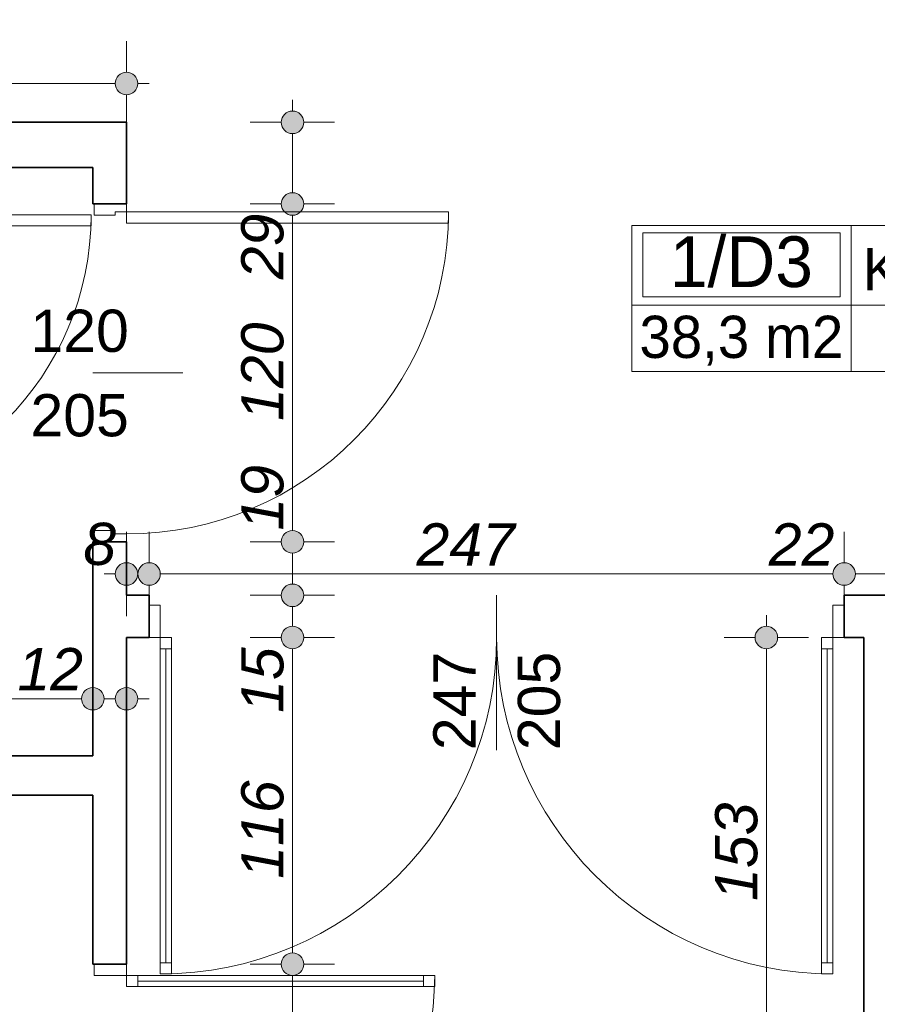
# Model space of a CAD drawing. Header units: millimetres. Extents: x -50073 to 84772, y -78870 to -35317.
# Tile 90 of 125: x 32005 to 35052, y -53383 to -49886. Entities that reach past the tile are written whole.
import ezdxf
from ezdxf.enums import TextEntityAlignment as Align

# ---------------------------------------------------------------- set-up
doc = ezdxf.new("R2010")
doc.units = ezdxf.units.MM
doc.header["$MEASUREMENT"] = 0
for name, color, linetype, lineweight in [('Drzwi ArchiCAD_Nr_pióra__1', 7, 'Continuous', 0), ('Konstrukcja - Ściany zew_Nr_pióra__6', 7, 'Continuous', 35), ('Metryczki pomieszczeń ArchiCADa_Nr_pióra__1', 7, 'Continuous', 0), ('Wymiarowanie - Ogólne_Nr_pióra__82', 114, 'Continuous', 13), ('Znaczniki drzwi ArchiCADa_Nr_pióra__1', 7, 'Continuous', 0), ('Znaczniki drzwi ArchiCADa_Nr_pióra__7', 7, 'Continuous', 70)]:
    doc.layers.add(name, color=color, linetype=linetype, lineweight=lineweight)
doc.layers.add('Elementy modelu - Strefy', color=7, linetype='Continuous')
doc.layers.add('Wymiarowanie - Ogólne', color=7, linetype='Continuous')
doc.styles.add('GENERATED_STYLE_1', font='txt')
doc.styles.add('GENERATED_STYLE_2', font='txt')
doc.styles.add('GENERATED_STYLE_3', font='txt')
doc.dimstyles.new('GENERATED_STYLE__1', dxfattribs={"dimtxt": 150, "dimasz": 152, "dimexe": 0.18, "dimexo": 0, "dimgap": 0.09, "dimtad": 1, "dimlfac": 0.1, "dimzin": 0, "dimdsep": 46, "dimtxsty": 'GENERATED_STYLE_3', "dimblk": 'ARROWHEAD_11', "dimblk1": 'ARROWHEAD_11', "dimblk2": 'ARROWHEAD_11', "dimcen": 0.09, "dimclrd": 114, "dimclre": 114, "dimclrt": 114, "dimazin": 0, "dimtfac": 1, "dimtdec": 4, "dimtmove": 0, "dimatfit": 3, "dimfxl": 1, "dimtolj": 1, "dimtzin": 0, "dimarcsym": 0})
doc.dimstyles.new('GENERATED_STYLE__2', dxfattribs={"dimtxt": 150, "dimasz": 152, "dimexe": 0.18, "dimexo": 0, "dimgap": 0.09, "dimtad": 1, "dimtih": 1, "dimtoh": 1, "dimlfac": 0.1, "dimzin": 0, "dimdsep": 46, "dimtxsty": 'GENERATED_STYLE_3', "dimblk": 'ARROWHEAD_11', "dimblk1": 'ARROWHEAD_11', "dimblk2": 'ARROWHEAD_11', "dimcen": 0.09, "dimclrd": 114, "dimclre": 114, "dimclrt": 114, "dimazin": 0, "dimtfac": 1, "dimtdec": 4, "dimtmove": 0, "dimatfit": 3, "dimfxl": 1, "dimtolj": 1, "dimtzin": 0, "dimarcsym": 0})

# ---------------------------------------------------------------- blocks, each defined once
blk = doc.blocks.new('Komunikacja_1_D3_64', base_point=(34958.9, -50900.6))
at = {"layer": 'Metryczki pomieszczeń ArchiCADa_Nr_pióra__1', "linetype": 'Continuous'}
for p, q in [((34179.9, -50617.7), (36191.6, -50617.7)), ((34179.9, -51136.3), (34179.9, -50617.7)), ((34958.9, -50617.7), (34958.9, -51136.3)), ((36191.6, -50617.7), (36191.6, -51136.3)), ((34218.9, -50643.7), (34920, -50643.7)), ((34218.9, -50870), (34218.9, -50643.7)), ((34920, -50643.7), (34920, -50870)), ((34920, -50870), (34218.9, -50870)), ((34179.9, -50900.6), (36191.6, -50900.6)), ((36191.6, -51136.3), (34179.9, -51136.3))]:
    blk.add_line(p, q, dxfattribs=at)
at = {"layer": 'Metryczki pomieszczeń ArchiCADa_Nr_pióra__1'}
for tag, height, style, p in [('ROOM_NUMBER', 180, 'GENERATED_STYLE_2', (34569.4, -50745.7)), ('ROOM_NAME', 150, 'GENERATED_STYLE_1', (35575.3, -50772.2)), ('floor_f', 150, 'GENERATED_STYLE_1', (35575.3, -50999.3)), ('ROOM_CALC_AREA', 150, 'GENERATED_STYLE_1', (34569.4, -51012.7))]:
    blk.add_attdef(tag, text='', height=height, dxfattribs=dict(at, style=style)).set_placement(p, align=Align.MIDDLE_CENTER)
blk = doc.blocks.new('*D342')
at = {"layer": 'Wymiarowanie - Ogólne_Nr_pióra__82', "linetype": 'Continuous'}
for points in [[(28894.6, -50113), (28891.6, -50097.7), (28882.9, -50084.7), (28869.9, -50076), (28854.6, -50073), (28839.3, -50076), (28826.3, -50084.7), (28817.6, -50097.7), (28814.6, -50113), (28817.6, -50128.3), (28826.3, -50141.3), (28839.3, -50150), (28854.6, -50153), (28869.9, -50150), (28882.9, -50141.3), (28891.6, -50128.3)], [(32424.6, -50113), (32421.6, -50097.7), (32412.9, -50084.7), (32399.9, -50076), (32384.6, -50073), (32369.3, -50076), (32356.3, -50084.7), (32347.6, -50097.7), (32344.6, -50113), (32347.6, -50128.3), (32356.3, -50141.3), (32369.3, -50150), (32384.6, -50153), (32399.9, -50150), (32412.9, -50141.3), (32421.6, -50128.3)]]:
    blk.add_hatch(color=256, dxfattribs=at).paths.add_polyline_path(points)
for p, q in [((28854.6, -50073), (28854.6, -49963)), ((32384.6, -50073), (32384.6, -49963)), ((28774.6, -50113), (28814.6, -50113)), ((28894.6, -50113), (32344.6, -50113)), ((32424.6, -50113), (32464.6, -50113)), ((28854.6, -50263), (28854.6, -50153)), ((32384.6, -50263), (32384.6, -50153))]:
    blk.add_line(p, q, dxfattribs=at)
for centre in [(28854.6, -50113), (32384.6, -50113)]:
    blk.add_circle(centre, 40, dxfattribs=at)
at = {"layer": 'Wymiarowanie - Ogólne_Nr_pióra__82', "insert": (30448.9, -50083), "char_height": 150, "attachment_point": 7, "style": 'GENERATED_STYLE_3'}
blk.add_mtext('\\A1;{\\fArial|b0|i1|c238|p38;353}', dxfattribs=at)
blk = doc.blocks.new('ARROWHEAD_11')
at = {"color": 0, "linetype": 'Continuous', "lineweight": 0}
blk.add_line((0, 0), (-1, 0), dxfattribs=at)
at = {"color": 0, "linetype": 'Continuous', "lineweight": 0, "const_width": 0.25, "flags": 128}
blk.add_lwpolyline([(-0.125, 0, 1), (0.125, 0, 1)], format="xyb", close=True, dxfattribs=at)
blk = doc.blocks.new('*D346')
at = {"layer": 'Wymiarowanie - Ogólne_Nr_pióra__82', "linetype": 'Continuous'}
for points in [[(32424.6, -51855), (32421.6, -51839.7), (32412.9, -51826.7), (32399.9, -51818), (32384.6, -51815), (32369.3, -51818), (32356.3, -51826.7), (32347.6, -51839.7), (32344.6, -51855), (32347.6, -51870.3), (32356.3, -51883.3), (32369.3, -51891.9), (32384.6, -51895), (32399.9, -51891.9), (32412.9, -51883.3), (32421.6, -51870.3)], [(32504.6, -51855), (32501.6, -51839.7), (32492.9, -51826.7), (32479.9, -51818), (32464.6, -51815), (32449.3, -51818), (32436.3, -51826.7), (32427.6, -51839.7), (32424.6, -51855), (32427.6, -51870.3), (32436.3, -51883.3), (32449.3, -51891.9), (32464.6, -51895), (32479.9, -51891.9), (32492.9, -51883.3), (32501.6, -51870.3)]]:
    blk.add_hatch(color=256, dxfattribs=at).paths.add_polyline_path(points)
for p, q in [((32384.6, -51815), (32384.6, -51705)), ((32464.6, -51815), (32464.6, -51705)), ((32304.6, -51855), (32344.6, -51855)), ((32384.6, -52005), (32384.6, -51895)), ((32464.6, -52005), (32464.6, -51895))]:
    blk.add_line(p, q, dxfattribs=at)
for centre in [(32384.6, -51855), (32464.6, -51855)]:
    blk.add_circle(centre, 40, dxfattribs=at)
blk.add_point((32424.6, -51855), dxfattribs=at)
at = {"layer": 'Wymiarowanie - Ogólne_Nr_pióra__82', "insert": (32230.8, -51825), "char_height": 150, "attachment_point": 7, "style": 'GENERATED_STYLE_3'}
blk.add_mtext('\\A1;{\\fArial|b0|i1|c238|p38;8}', dxfattribs=at)
blk = doc.blocks.new('*D347')
at = {"layer": 'Wymiarowanie - Ogólne_Nr_pióra__82', "linetype": 'Continuous'}
for points in [[(32504.6, -51855), (32501.6, -51839.7), (32492.9, -51826.7), (32479.9, -51818), (32464.6, -51815), (32449.3, -51818), (32436.3, -51826.7), (32427.6, -51839.7), (32424.6, -51855), (32427.6, -51870.3), (32436.3, -51883.3), (32449.3, -51891.9), (32464.6, -51895), (32479.9, -51891.9), (32492.9, -51883.3), (32501.6, -51870.3)], [(34974.6, -51855), (34971.6, -51839.7), (34962.9, -51826.7), (34949.9, -51818), (34934.6, -51815), (34919.3, -51818), (34906.3, -51826.7), (34897.6, -51839.7), (34894.6, -51855), (34897.6, -51870.3), (34906.3, -51883.3), (34919.3, -51891.9), (34934.6, -51895), (34949.9, -51891.9), (34962.9, -51883.3), (34971.6, -51870.3)]]:
    blk.add_hatch(color=256, dxfattribs=at).paths.add_polyline_path(points)
for p, q in [((32464.6, -51815), (32464.6, -51705)), ((34934.6, -51815), (34934.6, -51705)), ((32504.6, -51855), (34894.6, -51855)), ((32464.6, -52005), (32464.6, -51895)), ((34934.6, -52005), (34934.6, -51895))]:
    blk.add_line(p, q, dxfattribs=at)
for centre in [(32464.6, -51855), (34934.6, -51855)]:
    blk.add_circle(centre, 40, dxfattribs=at)
at = {"layer": 'Wymiarowanie - Ogólne_Nr_pióra__82', "char_height": 150, "attachment_point": 7, "style": 'GENERATED_STYLE_3'}
for s, insert in [('\\A1;{\\fArial|b0|i1|c238|p38;247}', (33415, -51825)), ('\\A1;{\\fArial|b0|i1|c238|p38;22}', (34666.9, -51825))]:
    blk.add_mtext(s, dxfattribs=dict(at, insert=insert))
blk = doc.blocks.new('*D348')
at = {"layer": 'Wymiarowanie - Ogólne_Nr_pióra__82', "linetype": 'Continuous'}
for points in [[(34974.6, -51855), (34971.6, -51839.7), (34962.9, -51826.7), (34949.9, -51818), (34934.6, -51815), (34919.3, -51818), (34906.3, -51826.7), (34897.6, -51839.7), (34894.6, -51855), (34897.6, -51870.3), (34906.3, -51883.3), (34919.3, -51891.9), (34934.6, -51895), (34949.9, -51891.9), (34962.9, -51883.3), (34971.6, -51870.3)], [(35194.6, -51855), (35191.6, -51839.7), (35182.9, -51826.7), (35169.9, -51818), (35154.6, -51815), (35139.3, -51818), (35126.3, -51826.7), (35117.6, -51839.7), (35114.6, -51855), (35117.6, -51870.3), (35126.3, -51883.3), (35139.3, -51891.9), (35154.6, -51895), (35169.9, -51891.9), (35182.9, -51883.3), (35191.6, -51870.3)]]:
    blk.add_hatch(color=256, dxfattribs=at).paths.add_polyline_path(points)
for p, q in [((34934.6, -51815), (34934.6, -51705)), ((35154.6, -51815), (35154.6, -51705)), ((34974.6, -51855), (35114.6, -51855)), ((35194.6, -51855), (35234.6, -51855)), ((34934.6, -52005), (34934.6, -51895)), ((35154.6, -52005), (35154.6, -51895))]:
    blk.add_line(p, q, dxfattribs=at)
for centre in [(34934.6, -51855), (35154.6, -51855)]:
    blk.add_circle(centre, 40, dxfattribs=at)
blk = doc.blocks.new('*D354')
at = {"layer": 'Wymiarowanie - Ogólne_Nr_pióra__82', "linetype": 'Continuous'}
for points in [[(33014.1, -53240.7), (33011.1, -53225.4), (33002.4, -53212.4), (32989.4, -53203.7), (32974.1, -53200.7), (32958.8, -53203.7), (32945.8, -53212.4), (32937.1, -53225.4), (32934.1, -53240.7), (32937.1, -53256), (32945.8, -53269), (32958.8, -53277.6), (32974.1, -53280.7), (32989.4, -53277.6), (33002.4, -53269), (33011.1, -53256)], [(33014.1, -55510.7), (33011.1, -55495.4), (33002.4, -55482.4), (32989.4, -55473.7), (32974.1, -55470.7), (32958.8, -55473.7), (32945.8, -55482.4), (32937.1, -55495.4), (32934.1, -55510.7), (32937.1, -55526), (32945.8, -55539), (32958.8, -55547.6), (32974.1, -55550.7), (32989.4, -55547.6), (33002.4, -55539), (33011.1, -55526)]]:
    blk.add_hatch(color=256, dxfattribs=at).paths.add_polyline_path(points)
for p, q in [((32934.1, -53240.7), (32824.1, -53240.7)), ((33124.1, -53240.7), (33014.1, -53240.7)), ((32974.1, -55470.7), (32974.1, -53280.7)), ((32934.1, -55510.7), (32824.1, -55510.7)), ((33124.1, -55510.7), (33014.1, -55510.7))]:
    blk.add_line(p, q, dxfattribs=at)
for centre in [(32974.1, -53240.7), (32974.1, -55510.7)]:
    blk.add_circle(centre, 40, dxfattribs=at)
at = {"layer": 'Wymiarowanie - Ogólne_Nr_pióra__82', "insert": (32944.1, -54546.4), "char_height": 150, "attachment_point": 7, "rotation": 90, "style": 'GENERATED_STYLE_3'}
blk.add_mtext('\\A1;{\\fArial|b0|i1|c238|p38;227}', dxfattribs=at)
blk = doc.blocks.new('*D355')
at = {"layer": 'Wymiarowanie - Ogólne_Nr_pióra__82', "linetype": 'Continuous'}
for points in [[(33014.1, -52080.7), (33011.1, -52065.4), (33002.4, -52052.4), (32989.4, -52043.7), (32974.1, -52040.7), (32958.8, -52043.7), (32945.8, -52052.4), (32937.1, -52065.4), (32934.1, -52080.7), (32937.1, -52096), (32945.8, -52109), (32958.8, -52117.6), (32974.1, -52120.7), (32989.4, -52117.6), (33002.4, -52109), (33011.1, -52096)], [(33014.1, -53240.7), (33011.1, -53225.4), (33002.4, -53212.4), (32989.4, -53203.7), (32974.1, -53200.7), (32958.8, -53203.7), (32945.8, -53212.4), (32937.1, -53225.4), (32934.1, -53240.7), (32937.1, -53256), (32945.8, -53269), (32958.8, -53277.6), (32974.1, -53280.7), (32989.4, -53277.6), (33002.4, -53269), (33011.1, -53256)]]:
    blk.add_hatch(color=256, dxfattribs=at).paths.add_polyline_path(points)
for p, q in [((32934.1, -52080.7), (32824.1, -52080.7)), ((33124.1, -52080.7), (33014.1, -52080.7)), ((32974.1, -53200.7), (32974.1, -52120.7)), ((32934.1, -53240.7), (32824.1, -53240.7)), ((33124.1, -53240.7), (33014.1, -53240.7))]:
    blk.add_line(p, q, dxfattribs=at)
for centre in [(32974.1, -52080.7), (32974.1, -53240.7)]:
    blk.add_circle(centre, 40, dxfattribs=at)
at = {"layer": 'Wymiarowanie - Ogólne_Nr_pióra__82', "char_height": 150, "attachment_point": 7, "rotation": 90, "style": 'GENERATED_STYLE_3'}
for s, insert in [('\\A1;{\\fArial|b0|i1|c238|p38;15}', (32944.1, -52348.3)), ('\\A1;{\\fArial|b0|i1|c238|p38;116}', (32944.1, -52937.7))]:
    blk.add_mtext(s, dxfattribs=dict(at, insert=insert))
blk = doc.blocks.new('*D356')
at = {"layer": 'Wymiarowanie - Ogólne_Nr_pióra__82', "linetype": 'Continuous'}
for points in [[(33014.1, -51930.7), (33011.1, -51915.4), (33002.4, -51902.4), (32989.4, -51893.7), (32974.1, -51890.7), (32958.8, -51893.7), (32945.8, -51902.4), (32937.1, -51915.4), (32934.1, -51930.7), (32937.1, -51946), (32945.8, -51959), (32958.8, -51967.6), (32974.1, -51970.7), (32989.4, -51967.6), (33002.4, -51959), (33011.1, -51946)], [(33014.1, -52080.7), (33011.1, -52065.4), (33002.4, -52052.4), (32989.4, -52043.7), (32974.1, -52040.7), (32958.8, -52043.7), (32945.8, -52052.4), (32937.1, -52065.4), (32934.1, -52080.7), (32937.1, -52096), (32945.8, -52109), (32958.8, -52117.6), (32974.1, -52120.7), (32989.4, -52117.6), (33002.4, -52109), (33011.1, -52096)]]:
    blk.add_hatch(color=256, dxfattribs=at).paths.add_polyline_path(points)
for p, q in [((32934.1, -51930.7), (32824.1, -51930.7)), ((33124.1, -51930.7), (33014.1, -51930.7)), ((32974.1, -52040.7), (32974.1, -51970.7)), ((32934.1, -52080.7), (32824.1, -52080.7)), ((33124.1, -52080.7), (33014.1, -52080.7))]:
    blk.add_line(p, q, dxfattribs=at)
for centre in [(32974.1, -51930.7), (32974.1, -52080.7)]:
    blk.add_circle(centre, 40, dxfattribs=at)
blk = doc.blocks.new('*D357')
at = {"layer": 'Wymiarowanie - Ogólne_Nr_pióra__82', "linetype": 'Continuous'}
for points in [[(33014.1, -51740.7), (33011.1, -51725.4), (33002.4, -51712.4), (32989.4, -51703.7), (32974.1, -51700.7), (32958.8, -51703.7), (32945.8, -51712.4), (32937.1, -51725.4), (32934.1, -51740.7), (32937.1, -51756), (32945.8, -51769), (32958.8, -51777.6), (32974.1, -51780.7), (32989.4, -51777.6), (33002.4, -51769), (33011.1, -51756)], [(33014.1, -51930.7), (33011.1, -51915.4), (33002.4, -51902.4), (32989.4, -51893.7), (32974.1, -51890.7), (32958.8, -51893.7), (32945.8, -51902.4), (32937.1, -51915.4), (32934.1, -51930.7), (32937.1, -51946), (32945.8, -51959), (32958.8, -51967.6), (32974.1, -51970.7), (32989.4, -51967.6), (33002.4, -51959), (33011.1, -51946)]]:
    blk.add_hatch(color=256, dxfattribs=at).paths.add_polyline_path(points)
for p, q in [((32934.1, -51740.7), (32824.1, -51740.7)), ((33124.1, -51740.7), (33014.1, -51740.7)), ((32974.1, -51890.7), (32974.1, -51780.7)), ((32934.1, -51930.7), (32824.1, -51930.7)), ((33124.1, -51930.7), (33014.1, -51930.7))]:
    blk.add_line(p, q, dxfattribs=at)
for centre in [(32974.1, -51740.7), (32974.1, -51930.7)]:
    blk.add_circle(centre, 40, dxfattribs=at)
blk = doc.blocks.new('*D358')
at = {"layer": 'Wymiarowanie - Ogólne_Nr_pióra__82', "linetype": 'Continuous'}
for points in [[(33014.1, -50540.7), (33011.1, -50525.4), (33002.4, -50512.4), (32989.4, -50503.7), (32974.1, -50500.7), (32958.8, -50503.7), (32945.8, -50512.4), (32937.1, -50525.4), (32934.1, -50540.7), (32937.1, -50556), (32945.8, -50569), (32958.8, -50577.6), (32974.1, -50580.7), (32989.4, -50577.6), (33002.4, -50569), (33011.1, -50556)], [(33014.1, -51740.7), (33011.1, -51725.4), (33002.4, -51712.4), (32989.4, -51703.7), (32974.1, -51700.7), (32958.8, -51703.7), (32945.8, -51712.4), (32937.1, -51725.4), (32934.1, -51740.7), (32937.1, -51756), (32945.8, -51769), (32958.8, -51777.6), (32974.1, -51780.7), (32989.4, -51777.6), (33002.4, -51769), (33011.1, -51756)]]:
    blk.add_hatch(color=256, dxfattribs=at).paths.add_polyline_path(points)
for p, q in [((32934.1, -50540.7), (32824.1, -50540.7)), ((33124.1, -50540.7), (33014.1, -50540.7)), ((32974.1, -51700.7), (32974.1, -50580.7)), ((32934.1, -51740.7), (32824.1, -51740.7)), ((33124.1, -51740.7), (33014.1, -51740.7))]:
    blk.add_line(p, q, dxfattribs=at)
for centre in [(32974.1, -50540.7), (32974.1, -51740.7)]:
    blk.add_circle(centre, 40, dxfattribs=at)
at = {"layer": 'Wymiarowanie - Ogólne_Nr_pióra__82', "char_height": 150, "attachment_point": 7, "rotation": 90, "style": 'GENERATED_STYLE_3'}
for s, insert in [('\\A1;{\\fArial|b0|i1|c238|p38;29}', (32944.1, -50808.3)), ('\\A1;{\\fArial|b0|i1|c238|p38;120}', (32944.1, -51311.4)), ('\\A1;{\\fArial|b0|i1|c238|p38;19}', (32944.1, -51700.7))]:
    blk.add_mtext(s, dxfattribs=dict(at, insert=insert))
blk = doc.blocks.new('*D359')
at = {"layer": 'Wymiarowanie - Ogólne_Nr_pióra__82', "linetype": 'Continuous'}
for points in [[(33014.1, -50250.7), (33011.1, -50235.4), (33002.4, -50222.4), (32989.4, -50213.7), (32974.1, -50210.7), (32958.8, -50213.7), (32945.8, -50222.4), (32937.1, -50235.4), (32934.1, -50250.7), (32937.1, -50266), (32945.8, -50279), (32958.8, -50287.6), (32974.1, -50290.7), (32989.4, -50287.6), (33002.4, -50279), (33011.1, -50266)], [(33014.1, -50540.7), (33011.1, -50525.4), (33002.4, -50512.4), (32989.4, -50503.7), (32974.1, -50500.7), (32958.8, -50503.7), (32945.8, -50512.4), (32937.1, -50525.4), (32934.1, -50540.7), (32937.1, -50556), (32945.8, -50569), (32958.8, -50577.6), (32974.1, -50580.7), (32989.4, -50577.6), (33002.4, -50569), (33011.1, -50556)]]:
    blk.add_hatch(color=256, dxfattribs=at).paths.add_polyline_path(points)
for p, q in [((32974.1, -50210.7), (32974.1, -50170.7)), ((32934.1, -50250.7), (32824.1, -50250.7)), ((33124.1, -50250.7), (33014.1, -50250.7)), ((32974.1, -50500.7), (32974.1, -50290.7)), ((32934.1, -50540.7), (32824.1, -50540.7)), ((33124.1, -50540.7), (33014.1, -50540.7))]:
    blk.add_line(p, q, dxfattribs=at)
for centre in [(32974.1, -50250.7), (32974.1, -50540.7)]:
    blk.add_circle(centre, 40, dxfattribs=at)
blk = doc.blocks.new('*D365')
at = {"layer": 'Wymiarowanie - Ogólne_Nr_pióra__82', "linetype": 'Continuous'}
for points in [[(34698.1, -52080.7), (34695, -52065.4), (34686.3, -52052.4), (34673.4, -52043.7), (34658.1, -52040.7), (34642.7, -52043.7), (34629.8, -52052.4), (34621.1, -52065.4), (34618.1, -52080.7), (34621.1, -52096), (34629.8, -52109), (34642.7, -52117.6), (34658.1, -52120.7), (34673.4, -52117.6), (34686.3, -52109), (34695, -52096)], [(34698.1, -53610.7), (34695, -53595.4), (34686.3, -53582.4), (34673.4, -53573.7), (34658.1, -53570.7), (34642.7, -53573.7), (34629.8, -53582.4), (34621.1, -53595.4), (34618.1, -53610.7), (34621.1, -53626), (34629.8, -53639), (34642.7, -53647.6), (34658.1, -53650.7), (34673.4, -53647.6), (34686.3, -53639), (34695, -53626)]]:
    blk.add_hatch(color=256, dxfattribs=at).paths.add_polyline_path(points)
for p, q in [((34658.1, -52040.7), (34658.1, -52000.7)), ((34618.1, -52080.7), (34508.1, -52080.7)), ((34808.1, -52080.7), (34698.1, -52080.7)), ((34658.1, -53570.7), (34658.1, -52120.7)), ((34618.1, -53610.7), (34508.1, -53610.7)), ((34808.1, -53610.7), (34698.1, -53610.7))]:
    blk.add_line(p, q, dxfattribs=at)
for centre in [(34658.1, -52080.7), (34658.1, -53610.7)]:
    blk.add_circle(centre, 40, dxfattribs=at)
at = {"layer": 'Wymiarowanie - Ogólne_Nr_pióra__82', "insert": (34628.1, -53016.4), "char_height": 150, "attachment_point": 7, "rotation": 90, "style": 'GENERATED_STYLE_3'}
blk.add_mtext('\\A1;{\\fArial|b0|i1|c238|p38;153}', dxfattribs=at)
blk = doc.blocks.new('*D372')
at = {"layer": 'Wymiarowanie - Ogólne_Nr_pióra__82', "linetype": 'Continuous'}
for points in [[(31264.6, -52298), (31261.6, -52282.7), (31252.9, -52269.7), (31239.9, -52261), (31224.6, -52258), (31209.3, -52261), (31196.3, -52269.7), (31187.6, -52282.7), (31184.6, -52298), (31187.6, -52313.3), (31196.3, -52326.3), (31209.3, -52334.9), (31224.6, -52338), (31239.9, -52334.9), (31252.9, -52326.3), (31261.6, -52313.3)], [(32304.6, -52298), (32301.6, -52282.7), (32292.9, -52269.7), (32279.9, -52261), (32264.6, -52258), (32249.3, -52261), (32236.3, -52269.7), (32227.6, -52282.7), (32224.6, -52298), (32227.6, -52313.3), (32236.3, -52326.3), (32249.3, -52334.9), (32264.6, -52338), (32279.9, -52334.9), (32292.9, -52326.3), (32301.6, -52313.3)]]:
    blk.add_hatch(color=256, dxfattribs=at).paths.add_polyline_path(points)
for p, q in [((31224.6, -52258), (31224.6, -52148)), ((32264.6, -52258), (32264.6, -52148)), ((31264.6, -52298), (32224.6, -52298)), ((31224.6, -52448), (31224.6, -52338)), ((32264.6, -52448), (32264.6, -52338))]:
    blk.add_line(p, q, dxfattribs=at)
for centre in [(31224.6, -52298), (32264.6, -52298)]:
    blk.add_circle(centre, 40, dxfattribs=at)
at = {"layer": 'Wymiarowanie - Ogólne_Nr_pióra__82', "char_height": 150, "attachment_point": 7, "style": 'GENERATED_STYLE_3'}
for s, insert in [('\\A1;{\\fArial|b0|i1|c238|p38;104}', (31460, -52268)), ('\\A1;{\\fArial|b0|i1|c238|p38;12}', (31996.9, -52268))]:
    blk.add_mtext(s, dxfattribs=dict(at, insert=insert))
blk = doc.blocks.new('*D373')
at = {"layer": 'Wymiarowanie - Ogólne_Nr_pióra__82', "linetype": 'Continuous'}
for points in [[(32304.6, -52298), (32301.6, -52282.7), (32292.9, -52269.7), (32279.9, -52261), (32264.6, -52258), (32249.3, -52261), (32236.3, -52269.7), (32227.6, -52282.7), (32224.6, -52298), (32227.6, -52313.3), (32236.3, -52326.3), (32249.3, -52334.9), (32264.6, -52338), (32279.9, -52334.9), (32292.9, -52326.3), (32301.6, -52313.3)], [(32424.6, -52298), (32421.6, -52282.7), (32412.9, -52269.7), (32399.9, -52261), (32384.6, -52258), (32369.3, -52261), (32356.3, -52269.7), (32347.6, -52282.7), (32344.6, -52298), (32347.6, -52313.3), (32356.3, -52326.3), (32369.3, -52334.9), (32384.6, -52338), (32399.9, -52334.9), (32412.9, -52326.3), (32421.6, -52313.3)]]:
    blk.add_hatch(color=256, dxfattribs=at).paths.add_polyline_path(points)
for p, q in [((32264.6, -52258), (32264.6, -52148)), ((32384.6, -52258), (32384.6, -52148)), ((32304.6, -52298), (32344.6, -52298)), ((32424.6, -52298), (32464.6, -52298)), ((32264.6, -52448), (32264.6, -52338)), ((32384.6, -52448), (32384.6, -52338))]:
    blk.add_line(p, q, dxfattribs=at)
for centre in [(32264.6, -52298), (32384.6, -52298)]:
    blk.add_circle(centre, 40, dxfattribs=at)

msp = doc.modelspace()

# ---------------------------------------------------------------- linework, layer by layer
at = {"layer": 'Drzwi ArchiCAD_Nr_pióra__1', "linetype": 'Continuous'}
for p, q in [((32269.596, -50540.678), (32384.596, -50540.678)), ((32269.596, -50580.678), (32269.596, -50540.678)), ((32384.596, -50540.678), (32269.596, -50540.678)), ((32384.596, -50568.678), (32344.596, -50568.678)), ((32344.596, -50568.678), (32344.596, -50580.678)), ((32384.596, -50540.678), (32384.596, -50568.678)), ((33528.596, -50568.678), (32384.596, -50568.678)), ((32384.596, -50568.678), (32384.596, -50608.678)), ((33528.596, -50608.678), (33528.596, -50568.678)), ((32258.596, -50578.678), (31224.596, -50578.678)), ((32258.596, -50618.678), (32258.596, -50578.678)), ((32344.596, -50580.678), (32269.596, -50580.678)), ((31224.596, -50618.678), (32258.596, -50618.678)), ((32384.596, -50608.678), (33528.596, -50608.678)), ((32269.596, -51700.678), (32344.596, -51700.678)), ((32269.596, -51740.678), (32269.596, -51700.678)), ((32344.596, -51700.678), (32344.596, -51712.678)), ((32344.596, -51712.678), (32384.596, -51712.678)), ((32384.596, -51712.678), (32384.596, -51740.678)), ((32384.596, -51740.678), (32269.596, -51740.678)), ((32384.596, -51740.678), (32269.596, -51740.678)), ((32464.596, -51965.678), (32464.596, -52080.678)), ((32504.596, -51965.678), (32464.596, -51965.678)), ((32464.596, -52080.678), (32464.596, -51965.678)), ((32504.596, -52080.678), (32504.596, -51965.678)), ((34894.596, -51965.678), (34894.596, -52080.678)), ((34934.596, -51965.678), (34894.596, -51965.678)), ((34934.596, -52080.678), (34934.596, -51965.678)), ((34934.596, -52080.678), (34934.596, -51965.678)), ((32464.596, -52080.678), (32504.596, -52080.678)), ((32504.596, -52120.678), (32504.596, -52080.678)), ((32504.596, -52080.678), (32544.596, -52080.678)), ((32544.596, -52080.678), (32544.596, -52120.678)), ((34854.596, -52080.678), (34854.596, -52120.678)), ((34894.596, -52080.678), (34854.596, -52080.678)), ((34894.596, -52080.678), (34934.596, -52080.678)), ((34894.596, -52120.678), (34894.596, -52080.678)), ((32504.596, -52120.678), (32524.596, -52120.678)), ((32504.596, -53235.678), (32504.596, -52120.678)), ((32544.596, -52120.678), (32504.596, -52120.678)), ((32524.596, -52120.678), (32524.596, -53235.678)), ((32524.596, -52120.678), (32544.596, -52120.678)), ((32524.596, -53235.678), (32524.596, -52120.678)), ((32524.596, -53235.678), (32524.596, -52120.678)), ((32544.596, -52120.678), (32544.596, -53235.678)), ((34874.596, -52120.678), (34854.596, -52120.678)), ((34854.596, -52120.678), (34854.596, -53235.678)), ((34854.596, -52120.678), (34894.596, -52120.678)), ((34894.596, -52120.678), (34874.596, -52120.678)), ((34874.596, -52120.678), (34874.596, -53235.678)), ((34874.596, -53235.678), (34874.596, -52120.678)), ((34874.596, -53235.678), (34874.596, -52120.678)), ((34894.596, -53235.678), (34894.596, -52120.678)), ((32269.596, -53240.678), (32384.596, -53240.678)), ((32269.596, -53280.678), (32269.596, -53240.678)), ((32384.596, -53240.678), (32269.596, -53240.678)), ((32384.596, -53240.678), (32384.596, -53280.678)), ((32524.596, -53235.678), (32504.596, -53235.678)), ((32504.596, -53275.678), (32504.596, -53235.678)), ((32504.596, -53235.678), (32544.596, -53235.678)), ((32544.596, -53235.678), (32524.596, -53235.678)), ((32544.596, -53235.678), (32544.596, -53275.678)), ((34854.596, -53235.678), (34874.596, -53235.678)), ((34894.596, -53235.678), (34854.596, -53235.678)), ((34854.596, -53235.678), (34854.596, -53275.678)), ((34874.596, -53235.678), (34894.596, -53235.678)), ((34894.596, -53275.678), (34894.596, -53235.678)), ((32384.596, -53280.678), (32269.596, -53280.678)), ((32424.596, -53280.678), (32384.596, -53280.678)), ((32384.596, -53280.678), (32384.596, -53320.678)), ((33439.596, -53280.678), (32424.596, -53280.678)), ((32424.596, -53280.678), (32424.596, -53300.678)), ((32424.596, -53320.678), (32424.596, -53280.678)), ((32544.596, -53275.678), (32504.596, -53275.678)), ((33439.596, -53300.678), (33439.596, -53280.678)), ((33479.596, -53280.678), (33439.596, -53280.678)), ((33439.596, -53280.678), (33439.596, -53320.678)), ((33479.596, -53320.678), (33479.596, -53280.678)), ((34854.596, -53275.678), (34894.596, -53275.678)), ((32384.596, -53320.678), (32424.596, -53320.678)), ((32424.596, -53300.678), (33439.596, -53300.678)), ((33439.596, -53300.678), (32424.596, -53300.678)), ((32424.596, -53300.678), (32424.596, -53320.678)), ((33439.596, -53300.678), (32424.596, -53300.678)), ((32424.596, -53320.678), (33439.596, -53320.678)), ((33439.596, -53320.678), (33439.596, -53300.678)), ((33439.596, -53320.678), (33479.596, -53320.678))]:
    msp.add_line(p, q, dxfattribs=at)
for centre, radius, start, end in [((32384.596, -50568.678), 1144, 270, 0), ((31224.596, -50578.678), 1034, 270, 0), ((32504.596, -52080.678), 1195, 270, 0), ((34894.596, -52080.678), 1195, 180, 270), ((32384.596, -53280.678), 1095, 270, 0)]:
    msp.add_arc(centre, radius, start, end, dxfattribs=at)
at = {"layer": 'Konstrukcja - Ściany zew_Nr_pióra__6', "linetype": 'Continuous'}
for p, q in [((32269.596, -50540.678), (32264.596, -50540.678)), ((32384.596, -50540.678), (32269.596, -50540.678)), ((32269.596, -51740.678), (32264.596, -51740.678)), ((32384.596, -51740.678), (32269.596, -51740.678)), ((32464.596, -51965.678), (32464.596, -51930.678)), ((34934.596, -51965.678), (34934.596, -51930.678)), ((32464.596, -52080.678), (32464.596, -51965.678)), ((34934.596, -52080.678), (34934.596, -51965.678)), ((32269.596, -53240.678), (32264.596, -53240.678)), ((32384.596, -53240.678), (32269.596, -53240.678))]:
    msp.add_line(p, q, dxfattribs=at)
at = {"layer": 'Konstrukcja - Ściany zew_Nr_pióra__6', "linetype": 'Continuous', "flags": 128}
for points in [[(32384.596, -50250.678), (28854.596, -50250.678)], [(32384.596, -50540.678), (32384.596, -50250.678)], [(31224.596, -50410.678), (32264.596, -50410.678)], [(32264.596, -50410.678), (32264.596, -50540.678)], [(32264.596, -51740.678), (32264.596, -52500.693)], [(32384.596, -51930.678), (32384.596, -51740.678)], [(32464.596, -51930.678), (32384.596, -51930.678)], [(35154.596, -51930.678), (34934.596, -51930.678)], [(32384.596, -53240.678), (32384.596, -52080.678)], [(32384.596, -52080.678), (32464.596, -52080.678)], [(34934.596, -52080.678), (35004.596, -52080.678)], [(35004.596, -52080.678), (35004.596, -52772.978)], [(32264.596, -52500.693), (31224.596, -52500.693)], [(28854.596, -52640.693), (32264.596, -52640.693)], [(32264.596, -52640.693), (32264.596, -53240.678)], [(35004.596, -52772.978), (35004.596, -53610.678)]]:
    msp.add_lwpolyline(points, dxfattribs=at)
at = {"layer": 'Znaczniki drzwi ArchiCADa_Nr_pióra__1', "linetype": 'Continuous'}
for p, q in [((32584.596, -51140.678), (32264.596, -51140.678)), ((33699.596, -52480.678), (33699.596, -51930.678))]:
    msp.add_line(p, q, dxfattribs=at)

# ---------------------------------------------------------------- block references
at = {"layer": 'Elementy modelu - Strefy', "linetype": 'Continuous'}
ref = msp.add_blockref('Komunikacja_1_D3_64', (34958.943, -50900.599), dxfattribs=at)
ref.add_attrib('ROOM_NAME', 'Komunikacja', dxfattribs={"layer": 'Metryczki pomieszczeń ArchiCADa_Nr_pióra__1', "color": 7, "height": 150, "style": 'GENERATED_STYLE_1'}).set_placement((35575.264, -50772.196), align=Align.MIDDLE_CENTER)
ref.add_attrib('ROOM_NUMBER', '1/D3', dxfattribs={"layer": 'Metryczki pomieszczeń ArchiCADa_Nr_pióra__1', "color": 7, "height": 180, "style": 'GENERATED_STYLE_2'}).set_placement((34569.421, -50745.65), align=Align.MIDDLE_CENTER)
ref.add_attrib('ROOM_CALC_AREA', '38,3 m2', dxfattribs={"layer": 'Metryczki pomieszczeń ArchiCADa_Nr_pióra__1', "color": 7, "height": 150, "style": 'GENERATED_STYLE_1'}).set_placement((34569.421, -51012.651), align=Align.MIDDLE_CENTER)
ref.add_attrib('floor_f', 'tarket', dxfattribs={"layer": 'Metryczki pomieszczeń ArchiCADa_Nr_pióra__1', "color": 7, "height": 150, "style": 'GENERATED_STYLE_1'}).set_placement((35575.264, -50999.279), align=Align.MIDDLE_CENTER)

# ---------------------------------------------------------------- texts
at = {"layer": 'Znaczniki drzwi ArchiCADa_Nr_pióra__7', "char_height": 150, "attachment_point": 7, "style": 'GENERATED_STYLE_1'}
for s, insert in [('\\A1;{\\fArial|b0|i0|c238|p38;120}', (32043.111, -51068.146)), ('\\A1;{\\fArial|b0|i0|c238|p38;205}', (32043.111, -51368.146))]:
    msp.add_mtext(s, dxfattribs=dict(at, insert=insert))
at = {"layer": 'Znaczniki drzwi ArchiCADa_Nr_pióra__7', "char_height": 150, "attachment_point": 7, "rotation": 90, "style": 'GENERATED_STYLE_1'}
for s, insert in [('\\A1;{\\fArial|b0|i0|c238|p38;247}', (33624.596, -52480.678)), ('\\A1;{\\fArial|b0|i0|c238|p38;205}', (33927.065, -52480.678))]:
    msp.add_mtext(s, dxfattribs=dict(at, insert=insert))

# ---------------------------------------------------------------- dimensions: what is measured, and where the dimension line sits
at = {"layer": 'Wymiarowanie - Ogólne', "color": 114, "linetype": 'Continuous', "lineweight": 13}
for base, p1, p2, picture, middle in [((32384.596, -50113.004), (28854.596, -50248.978), (32384.596, -50540.678), '*D342', (30619.596, -50008.004)), ((32464.596, -51854.98), (32384.596, -52008.882), (32464.596, -52008.882), '*D346', (32287.682, -51749.98)), ((34934.596, -51854.98), (32464.596, -52008.882), (34934.596, -52008.882), '*D347', (33585.767, -51749.98)), ((35154.596, -51854.98), (34934.596, -52008.882), (35154.596, -52008.882), '*D348', (34780.767, -51749.98)), ((32264.596, -52297.971), (31224.596, -52400.276), (32264.596, -52400.276), '*D372', (31630.767, -52192.971)), ((32384.596, -52297.971), (32264.596, -52400.276), (32384.596, -52400.276), '*D373', (32110.767, -52192.971))]:
    dim = msp.add_linear_dim(base=base, p1=p1, p2=p2, dimstyle='GENERATED_STYLE__2', dxfattribs=at)
    dim.commit()
    dim.dimension.update_dxf_attribs({"geometry": picture, "text_midpoint": middle, "dimtype": 160})
for base, p1, p2, picture, middle in [((32974.104, -50250.678), (32384.596, -50540.678), (32384.596, -50250.678), '*D359', (32869.104, -50694.507)), ((32974.104, -50540.678), (32384.596, -51740.678), (32384.596, -50540.678), '*D358', (32869.104, -51140.678)), ((32974.104, -51740.678), (32384.596, -51930.678), (32384.596, -51740.678), '*D357', (32869.104, -51586.849)), ((32974.104, -51930.678), (32384.596, -52080.678), (32384.596, -51930.678), '*D356', (32869.104, -52234.507)), ((34658.055, -52080.678), (35004.596, -53610.678), (35004.596, -52080.678), '*D365', (34553.055, -52845.678)), ((32974.104, -52080.678), (32384.596, -53240.678), (32384.596, -52080.678), '*D355', (32869.104, -52774.507)), ((32974.104, -53240.678), (32384.596, -55510.678), (32384.596, -53240.678), '*D354', (32869.104, -54375.678))]:
    dim = msp.add_linear_dim(base=base, p1=p1, p2=p2, angle=90, dimstyle='GENERATED_STYLE__1', dxfattribs=at)
    dim.commit()
    dim.dimension.update_dxf_attribs({"geometry": picture, "text_midpoint": middle, "dimtype": 160, "text_rotation": 90})

doc.saveas('drawing.dxf')
